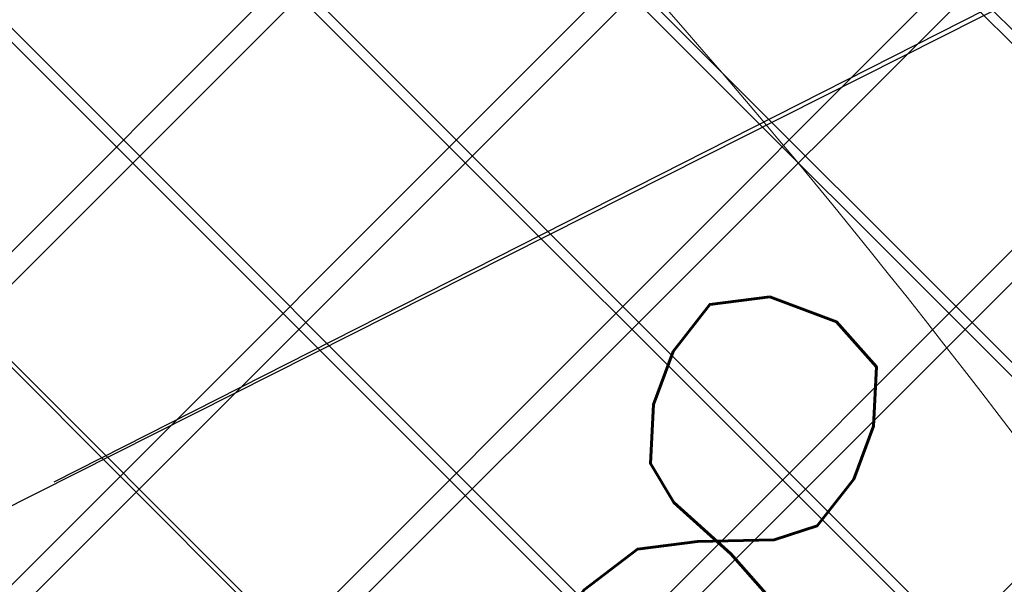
# Model space of a CAD drawing. Header units: metres. Extents: x 7472034 to 8439876, y 5890181 to 5961460.
# Tile 101 of 202: x 8439505.666 to 8439506.993, y 5890384.31 to 5890385.071. Entities that reach past the tile are written whole.
import ezdxf
from ezdxf import colors
from ezdxf.entities.mleader import LeaderData, LeaderLine
from ezdxf.math import Vec2, Vec3

# ---------------------------------------------------------------- set-up
doc = ezdxf.new("R2010")
doc.units = ezdxf.units.M
doc.header["$MEASUREMENT"] = 0
doc.linetypes.add('$0$L218_500', pattern=[1, 0.5, -0.5])
doc.linetypes.add('DASHED', pattern=[19.049999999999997, 12.7, -6.349999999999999])
doc.layers.get('0').update_dxf_attribs({"linetype": 'CONTINUOUS', "lineweight": 5})
doc.layers.get('Defpoints').update_dxf_attribs({"linetype": 'CONTINUOUS'})
for name, color, linetype, lineweight in [('### Krawężnik', 6, 'CONTINUOUS', 35), ('_a_widok', 7, 'CONTINUOUS', 5), ('_IS.KD.opis.2', 7, 'CONTINUOUS', 18), ('E_Kable_ziemia2', 10, 'DASHED', 35), ('KOLOR-OBIEKT', 21, 'CONTINUOUS', 13), ('ZAG-obrys 018 wymiary', 7, 'CONTINUOUS', 18), ('ZAG-OPIS_020', 7, 'CONTINUOUS', 25)]:
    doc.layers.add(name, color=color, linetype=linetype, lineweight=lineweight)
doc.layers.add('100_rzut_wym_wew', color=7, linetype='CONTINUOUS')
doc.layers.add('_IS.BLOK.KD.doziemne', color=7, linetype='CONTINUOUS')
doc.layers.add('_IS_NO', color=11, linetype='CONTINUOUS', lineweight=20, plot=False)
doc.styles.add('DIM', font='simplex.shx', dxfattribs={"width": 0.8})
doc.styles.add('RS', font='Romans.shx', dxfattribs={"width": 0.7})
doc.dimstyles.new('DIM-WEW_500', dxfattribs={"dimscale": 5, "dimtxt": 18, "dimasz": 10, "dimexe": 4, "dimexo": 8, "dimgap": 5, "dimtad": 1, "dimlfac": 0.01, "dimzin": 9, "dimdsep": 46, "dimtxsty": 'DIM', "dimblk": 'ARCHTICK', "dimcen": 5, "dimclrt": 112, "dimadec": 4, "dimazin": 2, "dimtfac": 4, "dimtmove": 0, "dimatfit": 3, "dimldrblk": 'ARCHTICK', "dimfxl": 0, "dimtolj": 1, "dimlwd": 13, "dimarcsym": 0})
pattern_1 = [(45, (967499.202946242, -71042.94610979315), (-0.2245064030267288, 0.2245064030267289), []), (135, (967499.202946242, -71042.94610979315), (-0.2245064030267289, -0.2245064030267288), [])]
pattern_2 = [(45, (967499.2092647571, -71042.97165620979), (-0.2245064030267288, 0.2245064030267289), []), (135, (967499.2092647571, -71042.97165620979), (-0.2245064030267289, -0.2245064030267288), [])]

# ---------------------------------------------------------------- blocks, each defined once
blk = doc.blocks.new('_Oblique')
at = {"color": 0, "linetype": 'ByBlock', "lineweight": -2}
blk.add_line((-0.5, -0.5), (0.5, 0.5), dxfattribs=at)
blk = doc.blocks.new('*D80')
at = {"layer": 'Defpoints', "color": 0, "linetype": 'Continuous', "lineweight": 60}
for p in [(8439499.288762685, 5890395.196211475), (8439510.439764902, 5890383.669162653), (8439506.139698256, 5890381.515762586)]:
    blk.add_point(p, dxfattribs=at)
at = {"layer": 'ZAG-obrys 018 wymiary', "color": 0, "linetype": 'Continuous', "lineweight": -2}
for p, q in [((8439500.004080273, 5890395.554430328), (8439503.946488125, 5890397.528720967)), ((8439506.855015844, 5890381.87398144), (8439510.797423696, 5890383.84827208))]:
    blk.add_line(p, q, dxfattribs=at)
at = {"layer": 'ZAG-obrys 018 wymiary', "color": 0, "linetype": 'Continuous', "lineweight": 13}
blk.add_line((8439503.588829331, 5890397.349611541), (8439510.439764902, 5890383.669162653), dxfattribs=at)
at = {"layer": 'ZAG-obrys 018 wymiary', "color": 0, "linetype": 'Continuous', "lineweight": 13, "xscale": 0.3, "yscale": 0.3, "zscale": 0.3}
for p, rotation in [((8439503.588829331, 5890397.349611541), 116.6009277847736), ((8439510.439764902, 5890383.669162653), 296.6009277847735)]:
    blk.add_blockref('_Oblique', p, dxfattribs=dict(at, rotation=rotation))
at = {"layer": 'ZAG-obrys 018 wymiary', "color": 112, "linetype": 'Continuous', "lineweight": 25, "insert": (8439508.246278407, 5890389.389239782), "char_height": 0.8, "attachment_point": 5, "rotation": 296.6009277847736, "style": 'RS'}
blk.add_mtext('\\A1;15.3', dxfattribs=at)
blk = doc.blocks.new('_ArchTick')
at = {"layer": '100_rzut_wym_wew', "color": 0, "linetype": 'Continuous', "const_width": 0.15}
blk.add_lwpolyline([(-0.5, -0.5), (0.5, 0.5)], dxfattribs=at)
blk = doc.blocks.new('*D59')
at = {"layer": 'Defpoints', "color": 0, "linetype": 'Continuous', "lineweight": 60}
for p in [(8439508.173960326, 5890385.686672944), (8439501.841134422, 5890384.283939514), (8439502.562436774, 5890382.854691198)]:
    blk.add_point(p, dxfattribs=at)
at = {"layer": 'ZAG-obrys 018 wymiary', "color": 0, "linetype": 'Continuous', "lineweight": -2}
for p, q in [((8439502.988895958, 5890384.863183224), (8439507.809758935, 5890387.296140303)), ((8439503.710198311, 5890383.433934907), (8439508.531061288, 5890385.866891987))]:
    blk.add_line(p, q, dxfattribs=at)
at = {"layer": 'ZAG-obrys 018 wymiary', "color": 0, "linetype": 'Continuous', "lineweight": 13}
blk.add_line((8439507.452657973, 5890387.11592126), (8439508.173960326, 5890385.686672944), dxfattribs=at)
at = {"layer": 'ZAG-obrys 018 wymiary', "color": 0, "linetype": 'Continuous', "lineweight": 13, "xscale": 0.3, "yscale": 0.3, "zscale": 0.3}
for p, rotation in [((8439507.452657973, 5890387.11592126), 116.7788232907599), ((8439508.173960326, 5890385.686672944), 296.7788232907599)]:
    blk.add_blockref('_Oblique', p, dxfattribs=dict(at, rotation=rotation))
at = {"layer": 'ZAG-obrys 018 wymiary', "color": 112, "linetype": 'Continuous', "lineweight": 25, "insert": (8439508.348960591, 5890386.671625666), "char_height": 0.8, "attachment_point": 5, "rotation": 296.7788232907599, "style": 'RS'}
blk.add_mtext('\\A1;1.6', dxfattribs=at)
blk = doc.blocks.new('*D99')
at = {"layer": 'Defpoints', "color": 0, "linetype": 'Continuous', "lineweight": 60}
for p in [(8439504.999161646, 5890384.086148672), (8439509.435183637, 5890383.200584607), (8439506.264456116, 5890381.592035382)]:
    blk.add_point(p, dxfattribs=at)
at = {"layer": 'ZAG-obrys 018 wymiary', "color": 0, "linetype": 'Continuous', "lineweight": -2}
for p, q in [((8439505.712604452, 5890384.448087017), (8439508.52661057, 5890385.875667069)), ((8439506.977898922, 5890381.953973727), (8439509.791905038, 5890383.381553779))]:
    blk.add_line(p, q, dxfattribs=at)
at = {"layer": 'ZAG-obrys 018 wymiary', "color": 0, "linetype": 'Continuous', "lineweight": 13}
blk.add_line((8439508.169889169, 5890385.694697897), (8439509.435183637, 5890383.200584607), dxfattribs=at)
at = {"layer": 'ZAG-obrys 018 wymiary', "color": 0, "linetype": 'Continuous', "lineweight": 13, "xscale": 0.3, "yscale": 0.3, "zscale": 0.3}
for p, rotation in [((8439508.169889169, 5890385.694697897), 116.8992432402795), ((8439509.435183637, 5890383.200584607), 296.8992432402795)]:
    blk.add_blockref('_Oblique', p, dxfattribs=dict(at, rotation=rotation))
at = {"layer": 'ZAG-obrys 018 wymiary', "color": 112, "linetype": 'Continuous', "lineweight": 25, "insert": (8439509.337618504, 5890384.71909501), "char_height": 0.8, "attachment_point": 5, "rotation": 296.8992432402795, "style": 'RS'}
blk.add_mtext('\\A1;2.8', dxfattribs=at)
blk = doc.blocks.new('Elektryk_v3')
at = {"layer": 'E_Kable_ziemia2', "ltscale": 0.1}
blk.add_lwpolyline([(8.019747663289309, -62.25693038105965), (-5.744095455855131, -72.23413024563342), (-7.398126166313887, -70.49775481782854)], dxfattribs=at)
blk = doc.blocks.new('*D129')
at = {"layer": 'Defpoints', "color": 0, "linetype": 'Continuous', "lineweight": 60}
for p in [(8439504.056658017, 5890384.681464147, -3.95506969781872e-07), (8439511.551133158, 5890381.882859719), (8439511.527139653, 5890381.818606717)]:
    blk.add_point(p, dxfattribs=at)
at = {"layer": 'ZAG-obrys 018 wymiary', "color": 0, "linetype": 'Continuous', "lineweight": -2}
for p, q in [((8439504.03266451, 5890384.617211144), (8439503.892733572, 5890384.242485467)), ((8439511.527139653, 5890381.818606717), (8439511.387208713, 5890381.44388104))]:
    blk.add_line(p, q, dxfattribs=at)
at = {"layer": 'ZAG-obrys 018 wymiary', "color": 0, "linetype": 'Continuous', "lineweight": 13}
blk.add_line((8439504.03266451, 5890384.617211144), (8439511.527139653, 5890381.818606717), dxfattribs=at)
at = {"layer": 'ZAG-obrys 018 wymiary', "color": 0, "linetype": 'Continuous', "lineweight": 13, "xscale": 0.3, "yscale": 0.3, "zscale": 0.3}
for p, rotation in [((8439504.03266451, 5890384.617211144), 159.523244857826), ((8439511.527139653, 5890381.818606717), 339.523244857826)]:
    blk.add_blockref('_Oblique', p, dxfattribs=dict(at, rotation=rotation))
at = {"layer": 'ZAG-obrys 018 wymiary', "color": 112, "linetype": 'Continuous', "lineweight": 25, "insert": (8439506.582002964, 5890384.30569974), "char_height": 0.8, "attachment_point": 5, "rotation": 339.523244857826, "style": 'RS'}
blk.add_mtext('\\A1;8', dxfattribs=at)
blk = doc.blocks.new('*D147')
at = {"layer": 'Defpoints', "color": 0, "linetype": 'Continuous', "lineweight": 60}
for p in [(8439518.474641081, 5890392.018161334, 2.493151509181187e-06), (8439518.617921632, 5890391.73269587), (8439504.104791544, 5890384.805660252)]:
    blk.add_point(p, dxfattribs=at)
at = {"layer": 'ZAG-obrys 018 wymiary', "color": 0, "linetype": 'Continuous', "lineweight": 13}
blk.add_line((8439504.248072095, 5890384.520194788), (8439518.617921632, 5890391.73269587), dxfattribs=at)
at = {"layer": 'ZAG-obrys 018 wymiary', "color": 0, "linetype": 'Continuous', "lineweight": -2}
for p, q in [((8439518.617921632, 5890391.73269587), (8439518.797355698, 5890391.375199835)), ((8439504.248072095, 5890384.520194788), (8439504.427506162, 5890384.162698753))]:
    blk.add_line(p, q, dxfattribs=at)
at = {"layer": 'ZAG-obrys 018 wymiary', "color": 0, "linetype": 'Continuous', "lineweight": 13, "xscale": 0.3, "yscale": 0.3, "zscale": 0.3}
for p, rotation in [((8439518.617921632, 5890391.73269587), 26.65294594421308), ((8439504.248072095, 5890384.520194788), 206.6529459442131)]:
    blk.add_blockref('_Oblique', p, dxfattribs=dict(at, rotation=rotation))
at = {"layer": 'ZAG-obrys 018 wymiary', "color": 112, "linetype": 'Continuous', "lineweight": 25, "insert": (8439511.163845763, 5890388.662689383), "char_height": 0.8, "attachment_point": 5, "rotation": 26.652945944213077, "style": 'RS'}
blk.add_mtext('\\A1;16.1', dxfattribs=at)
blk = doc.blocks.new('A$C1D2679FE')
at = {"layer": 'KOLOR-OBIEKT', "lineweight": 9, "ltscale": 200}
h = blk.add_hatch(dxfattribs=at)
h.set_pattern_fill('ANSI37', color=253, scale=0.1, angle=16)
h.set_pattern_definition([(61, (-7471780.020262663, -5961378.212846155), (-0.2776917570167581, 0.153927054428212), []), (151, (-7471780.020262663, -5961378.212846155), (-0.153927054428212, -0.2776917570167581), [])])
edge = h.paths.add_edge_path()
edge.add_line((196.975401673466, 33.54016214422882), (192.3495923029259, 34.13512154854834))
edge.add_line((192.3495923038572, 34.13512154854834), (187.7176397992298, 34.7308710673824))
edge.add_line((187.7176398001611, 34.7308710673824), (178.5077782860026, 36.15998750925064))
edge.add_line((178.5077782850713, 36.15998750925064), (176.6601969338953, 36.5026140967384))
edge.add_arc((181.3685569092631, 38.18527459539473), 5.000000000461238, 199.6657310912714, 261.1796204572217)
edge.add_line((180.6018702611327, 33.24440507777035), (187.358021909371, 32.19603671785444))
edge.add_line((187.3580219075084, 32.19603671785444), (192.0230219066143, 31.59603671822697))
edge.add_line((192.0230219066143, 31.59603671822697), (196.6880219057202, 30.9960367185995))
edge.add_line((196.6880219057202, 30.9960367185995), (201.9780219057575, 30.48103671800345))
edge.add_line((201.9780219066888, 30.48103671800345), (207.2680219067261, 29.96603671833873))
edge.add_line((207.2680219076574, 29.96603671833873), (216.468021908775, 29.35603671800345))
edge.add_line((216.4680219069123, 29.35603671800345), (221.8830219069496, 29.11103671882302))
edge.add_line((221.8830219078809, 29.11103671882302), (227.2980219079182, 28.86603671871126))
edge.add_line((227.2980219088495, 28.86603671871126), (233.718021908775, 28.60103671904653))
edge.add_line((233.7180219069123, 28.60103671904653), (240.1380219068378, 28.33603671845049))
edge.add_line((240.1380219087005, 28.33603671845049), (245.3280219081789, 28.076036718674))
edge.add_line((245.3280219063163, 28.076036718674), (246.1380219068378, 28.00603671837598))
edge.add_line((246.1380219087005, 28.00603671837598), (248.4280219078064, 27.98603671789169))
edge.add_line((248.4280219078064, 27.98603671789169), (251.4080219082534, 28.33603671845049))
edge.add_line((251.4080219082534, 28.33603671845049), (255.3380219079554, 29.13603671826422))
edge.add_line((255.3380219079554, 29.13603671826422), (258.1480219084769, 30.35603671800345))
edge.add_line((258.1480219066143, 30.35603671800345), (260.6280219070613, 32.076036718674))
edge.add_line((260.6280219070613, 32.076036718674), (262.7080219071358, 34.29603671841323))
edge.add_line((262.7080219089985, 34.29603671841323), (264.3880219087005, 36.826036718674))
edge.add_line((264.3880219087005, 36.826036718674), (265.608021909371, 39.59603671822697))
edge.add_line((265.6080219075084, 39.59603671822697), (266.4080219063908, 42.53603671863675))
edge.add_line((266.4080219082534, 42.53603671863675), (266.6380219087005, 45.60603671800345))
edge.add_line((266.6380219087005, 45.60603671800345), (266.3380219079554, 48.59603671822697))
edge.add_line((266.3380219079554, 48.59603671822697), (265.628021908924, 51.53603671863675))
edge.add_line((265.6280219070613, 51.53603671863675), (264.5280219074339, 54.28603671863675))
edge.add_line((264.5280219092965, 54.28603671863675), (263.3880219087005, 57.11603671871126))
edge.add_line((263.3880219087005, 57.11603671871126), (262.5430219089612, 59.47103671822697))
edge.add_line((262.5430219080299, 59.47103671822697), (261.6980219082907, 61.826036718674))
edge.add_line((261.6980219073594, 61.826036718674), (260.5980219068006, 65.15103671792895))
edge.add_line((260.5980219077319, 65.15103671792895), (259.4980219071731, 68.47603671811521))
edge.add_line((259.4980219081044, 68.47603671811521), (257.3916487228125, 67.77919145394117))
edge.add_line((257.3916487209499, 67.77919145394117), (258.1675714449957, 64.34697791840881))
edge.add_line((258.167571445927, 64.34697791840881), (259.2776264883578, 60.99158426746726))
edge.add_line((259.2776264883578, 60.99158426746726), (260.1334384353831, 58.60645156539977))
edge.add_line((260.1334384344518, 58.60645156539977), (260.9950570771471, 56.20513570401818))
edge.add_line((260.9950570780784, 56.20513570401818), (262.1522789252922, 53.33238322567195))
edge.add_line((262.1522789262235, 53.33238322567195), (263.1827648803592, 50.75616833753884))
edge.add_line((263.1827648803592, 50.75616833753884), (263.8083402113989, 48.16575780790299))
edge.add_line((263.8083402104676, 48.16575780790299), (264.0684198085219, 45.57363114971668))
edge.add_line((264.0684198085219, 45.57363114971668), (263.8734869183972, 42.97170083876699))
edge.add_line((263.8734869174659, 42.97170083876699), (263.1880731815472, 40.45280535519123))
edge.add_line((263.1880731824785, 40.45280535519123), (262.1337886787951, 38.05906103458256))
edge.add_line((262.1337886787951, 38.05906103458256), (260.6936748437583, 35.89031817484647))
edge.add_line((260.6936748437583, 35.89031817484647), (258.9457271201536, 34.02472012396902))
edge.add_line((258.9457271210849, 34.02472012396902), (256.8967191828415, 32.60363397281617))
edge.add_line((256.8967191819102, 32.60363397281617), (254.5645412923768, 31.59108698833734))
edge.add_line((254.5645412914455, 31.59108698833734), (251.0026761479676, 30.86602538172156))
edge.add_line((251.0026761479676, 30.86602538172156), (248.2893446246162, 30.54734550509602))
edge.add_line((248.2893446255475, 30.54734550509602), (246.2595893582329, 30.56507262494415))
edge.add_line((246.2595893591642, 30.56507262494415), (245.5023283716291, 30.63051493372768))
edge.add_line((245.5023283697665, 30.63051493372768), (240.2548571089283, 30.89339403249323))
edge.add_line((240.2548571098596, 30.89339403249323), (233.8236017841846, 31.1588586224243))
edge.add_line((233.8236017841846, 31.1588586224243), (227.4086662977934, 31.42364957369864))
edge.add_line((227.4086662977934, 31.42364957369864), (221.9987299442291, 31.66842047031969))
edge.add_line((221.9987299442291, 31.66842047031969), (217.4544723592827, 31.90290945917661))
edge.add_line((217.4544723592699, 31.90290945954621), (217.0910134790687, 31.92589690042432))
edge.add_line((217.0910134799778, 31.92589689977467), (214.8768218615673, 32.06593639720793))
edge.add_line((214.876821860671, 32.06593639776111), (207.0033997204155, 32.56390146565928))
edge.add_line((207.0033997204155, 32.56390146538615), (202.2260741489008, 33.02899081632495))
edge.add_line((202.2260741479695, 33.02899081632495), (196.975401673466, 33.54016214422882))
blk = doc.blocks.new('A$C2C426404')
at = {"layer": '_IS_NO', "ltscale": 0.1}
for points, knots in [([(81.48853297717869, 15.975331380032), (78.87586907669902, 16.84686399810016), (76.26450027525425, 17.78992713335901), (72.03847445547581, 21.67736706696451), (65.0990158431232, 30.09408769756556), (58.79946133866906, 33.34467344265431), (58.26247850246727, 34.11525447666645)], [0, 0, 0, 0, 1.278992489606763, 7.78914044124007, 15.74750070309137, 27.64022902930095, 27.64022902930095, 27.64022902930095, 27.64022902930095]), ([(55.69703794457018, 26.44192530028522, 8.07171421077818e-08), (60.47702913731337, 24.37489471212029, 4.118097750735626e-07), (65.41527824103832, 21.38608461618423, 8.932878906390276e-07), (68.42167646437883, 18.98607052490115, -1.681326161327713e-07), (71.60992970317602, 12.73766223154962), (75.29265419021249, 11.98629271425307, 1.662301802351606e-08), (79.75433884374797, 11.20084950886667)], [13.0881689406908, 13.0881689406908, 13.0881689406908, 13.0881689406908, 21.71831455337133, 28.5577747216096, 34.1003045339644, 40.71973107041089, 40.71973107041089, 40.71973107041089, 40.71973107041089]), ([(27.67626924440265, 23.09287754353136, 1.829566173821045e-06), (31.68315875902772, 23.09132452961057, 2.263426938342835e-06), (38.09081487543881, 23.52010669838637, 2.956097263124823e-06), (46.0190905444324, 20.44823641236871), (52.02710655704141, 18.01596992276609, 1.18983141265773e-07), (57.48081744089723, 14.61059598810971, 3.880691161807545e-08), (63.15046560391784, 12.16836789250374), (64.01579423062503, 9.527138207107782), (68.70553139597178, 8.717305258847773), (72.93792583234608, 7.781059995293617)], [0, 0, 0, 0, 11.95042031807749, 19.07916594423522, 25.47980302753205, 30.85202744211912, 32.94528240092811, 39.66304915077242, 46.67346183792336, 46.67346183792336, 46.67346183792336, 46.67346183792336])]:
    blk.add_open_spline(points, degree=3, knots=knots, dxfattribs=at)
at = {"layer": '_IS_NO'}
for points, knots in [([(50.6228041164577, 30.56321178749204, 1.829566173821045e-06), (53.11749188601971, 30.21319374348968), (56.38514522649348, 30.67444155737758), (60.99540497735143, 30.04553546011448), (68.19327101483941, 22.54355850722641, -2.469325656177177e-08), (70.8769634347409, 19.46133922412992, 5.150448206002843e-09), (74.71212187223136, 14.31917844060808, -1.219795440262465e-09), (78.88802252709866, 13.86142715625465), (82.75564656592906, 12.70757211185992)], [0, 0, 0, 0, 7.578698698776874, 9.67195365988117, 16.27655537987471, 24.33370670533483, 30.35915105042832, 36.79354326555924, 36.79354326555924, 36.79354326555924, 36.79354326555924]), ([(22.24795573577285, 20.37028996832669, 1.829566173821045e-06), (26.42848519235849, 20.36833205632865, 2.595275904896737e-06), (34.77398029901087, 19.71811303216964, 3.653563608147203e-06), (38.92662956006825, 20.04217899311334, -5.197057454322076e-07), (43.77274004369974, 17.83557516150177, 1.833094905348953e-07), (51.08127841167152, 15.06439746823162, -1.538063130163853e-07), (58.09044384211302, 9.696452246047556, 2.324577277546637e-08), (65.34780037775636, 7.091900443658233, 5.796258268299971e-09), (69.6463277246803, 6.131249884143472)], [0, 0, 0, 0, 12.09868180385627, 16.72159260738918, 20.95800891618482, 26.67839108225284, 41.1845399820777, 48.39980958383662, 48.39980958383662, 48.39980958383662, 48.39980958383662])]:
    blk.add_open_spline(points, degree=3, knots=knots, dxfattribs=at)
blk = doc.blocks.new('JPII.KD_aktualizacja rzędnych_20.12.2024')
at = {"layer": '_IS.KD.opis.2', "color": 0}
ml = blk.add_multileader_mtext('Standard', dxfattribs=at)
ml.set_content('\\A1;{\\C134;W9\\H0.7x;\\C256;\\S134,20/133,40;}', style='RS')
ml.set_leader_properties()
ml.build(insert=Vec2(0, 0))
ml.multileader.update_dxf_attribs({"text_left_attachment_type": 2, "text_right_attachment_type": 2, "dogleg_length": 0.2, "arrow_head_size": 0.25})
ctx = ml.context
ctx.base_point, ctx.char_height, ctx.arrow_head_size, ctx.landing_gap_size, ctx.plane_origin = Vec3(8438644.432741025, 5890682.333537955), 0.75, 0.25, 0.3, Vec3(8438599.552965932, 5890660.857579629)
ctx.left_attachment, ctx.right_attachment, ctx.text_align_type = 2, 2, 1
notes = []
notes.append((ctx, [(1, (1, 1, 0), (8438648.050241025, 5890682.333537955), (-1, 0), 0.2, [(3, [(8438648.60029708, 5890678.701948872)], 0, [])])]))
ctx.mtext.insert, ctx.mtext.width, ctx.mtext.defined_height, ctx.mtext.alignment, ctx.mtext.flow_direction = Vec3(8438646.141491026, 5890683.046037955), 5.636513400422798, 1.586986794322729, 2, 5
ml = blk.add_multileader_mtext('Standard', dxfattribs=at)
ml.set_content('\\A1;{\\H0.7x;\\C256;\\S132,41/;}', style='RS')
ml.set_leader_properties()
ml.build(insert=Vec2(0, 0))
ml.multileader.update_dxf_attribs({"text_left_attachment_type": 2, "text_right_attachment_type": 2, "dogleg_length": 0.2, "arrow_head_size": 0.25})
ctx = ml.context
ctx.base_point, ctx.char_height, ctx.arrow_head_size, ctx.landing_gap_size, ctx.plane_origin = Vec3(8438649.3536759, 5890682.126627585, 3.692561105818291e-07), 0.75, 0.25, 0.3, Vec3(8438606.654774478, 5890663.838757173, 3.692561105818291e-07)
ctx.left_attachment, ctx.right_attachment, ctx.text_align_type = 2, 2, 1
notes.append((ctx, [(1, (1, 1, 0), (8438651.816175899, 5890682.126627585, 3.692561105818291e-07), (-1, 0), 0.2, [(0, [(8438653.638272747, 5890680.255693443, 3.692561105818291e-07)], 0, [])])]))
ctx.mtext.insert, ctx.mtext.width, ctx.mtext.alignment, ctx.mtext.flow_direction = Vec3(8438650.484925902, 5890682.526627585, 3.692561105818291e-07), 9.34447490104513, 2, 5
ml = blk.add_multileader_mtext('Standard', dxfattribs=at)
ml.set_content('\\A1;{\\H0.7x;\\C256;\\S133,12/;}', style='RS')
ml.set_leader_properties()
ml.build(insert=Vec2(0, 0))
ml.multileader.update_dxf_attribs({"text_left_attachment_type": 2, "text_right_attachment_type": 2, "dogleg_length": 0.2, "arrow_head_size": 0.25})
ctx = ml.context
ctx.base_point, ctx.char_height, ctx.arrow_head_size, ctx.landing_gap_size, ctx.plane_origin = Vec3(8438649.749497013, 5890680.791393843, 3.692561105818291e-07), 0.75, 0.25, 0.3, Vec3(8438607.155595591, 5890662.503523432, 3.692561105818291e-07)
ctx.left_attachment, ctx.right_attachment, ctx.text_align_type = 2, 2, 1
notes.append((ctx, [(1, (1, 1, 0), (8438652.316997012, 5890680.791393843, 3.692561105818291e-07), (-1, 0), 0.2, [(0, [(8438653.380669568, 5890679.705997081, 3.692561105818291e-07)], 0, [])])]))
ctx.mtext.insert, ctx.mtext.width, ctx.mtext.alignment, ctx.mtext.flow_direction = Vec3(8438650.933247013, 5890681.191393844, 3.692561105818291e-07), 9.34447490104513, 2, 5
for ctx, leaders in notes:
    for number, flags, end, landing, length, lines in leaders:
        leader = LeaderData()
        leader.index, (leader.has_last_leader_line, leader.has_dogleg_vector, leader.attachment_direction) = number, flags
        leader.last_leader_point, leader.dogleg_vector, leader.dogleg_length = Vec3(end), Vec3(landing), length
        for number, points, colour, breaks in lines:
            line = LeaderLine()
            line.index, line.vertices, line.color, line.breaks = number, Vec3.list(points), colors.encode_raw_color(colour), breaks
            leader.lines.append(line)
        ctx.leaders.append(leader)

msp = doc.modelspace()

# ---------------------------------------------------------------- hatches: boundary and pattern name
at = {"layer": 'KOLOR-OBIEKT', "lineweight": 9}
h = msp.add_hatch(dxfattribs=at)
h.set_pattern_fill('ANSI37', color=73, scale=0.1)
h.set_pattern_definition(pattern_2)
edge = h.paths.add_edge_path()
edge.add_arc((8439443.60123986, 5890379.17988472), 6.652831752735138, 296.7043321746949, 335.0331150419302)
edge.add_arc((8439476.194075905, 5890367.917634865), 27.87464989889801, 155.1393615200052, 162.3446315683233, ccw=False)
edge.add_arc((8439457.399943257, 5890376.211109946), 7.345078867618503, 127.98309878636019, 152.2023641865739, ccw=False)
edge.add_arc((8439457.741930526, 5890376.488713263), 7.349948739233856, 107.1989600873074, 131.4182254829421, ccw=False)
edge.add_line((8439455.568618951, 5890383.509999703), (8439473.898437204, 5890392.710084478))
edge.add_arc((8439481.742870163, 5890376.384611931), 18.11232128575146, 99.26977735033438, 115.6644084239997, ccw=False)
edge.add_line((8439478.825278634, 5890394.260401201), (8439481.377171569, 5890394.321440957))
edge.add_arc((8439482.909595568, 5890377.390082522), 17.00056533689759, 88.22393661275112, 95.17163768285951, ccw=False)
edge.add_arc((8439482.561499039, 5890405.235869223), 10.88860248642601, 274.6092070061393, 298.9976789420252)
edge.add_arc((8443006.923870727, 5883371.657126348), 7856.29059094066, 116.59181359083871, 116.61107962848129, ccw=False)
edge.add_arc((8439465.895823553, 5890431.340313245), 42.15757971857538, 305.2087751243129, 306.7865132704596)
edge.add_arc((8439488.80074795, 5890400.283338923), 3.577668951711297, 310.8590814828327, 340.7280968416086)
edge.add_line((8439492.177934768, 5890399.102523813), (8439493.275267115, 5890403.980640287))
edge.add_line((8439493.275267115, 5890403.980640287), (8439502.266345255, 5890408.28072203))
edge.add_line((8439502.266345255, 5890408.28072203), (8439504.844191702, 5890407.694009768))
edge.add_line((8439504.844191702, 5890407.694009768), (8439506.125281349, 5890405.329609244))
edge.add_arc((8439507.019670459, 5890405.776898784), 0.9999999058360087, 206.5699188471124, 283.6833393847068)
edge.add_line((8439507.256226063, 5890404.805280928), (8439511.624560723, 5890406.970734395))
edge.add_line((8439511.624560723, 5890406.970734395), (8439511.39896348, 5890407.420225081))
edge.add_line((8439511.39896348, 5890407.420225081), (8439510.561982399, 5890407.017405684))
edge.add_line((8439510.561982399, 5890407.017405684), (8439509.330427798, 5890409.481424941))
edge.add_line((8439509.330427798, 5890409.481424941), (8439512.635426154, 5890411.138401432))
edge.add_line((8439512.635426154, 5890411.138401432), (8439512.638568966, 5890411.136467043))
edge.add_line((8439512.638568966, 5890411.136467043), (8439515.998443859, 5890412.829496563))
edge.add_line((8439515.998443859, 5890412.829496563), (8439517.239018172, 5890410.325621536))
edge.add_line((8439517.239018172, 5890410.325621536), (8439513.919446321, 5890408.633274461))
edge.add_line((8439513.919446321, 5890408.633274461), (8439514.091312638, 5890408.235941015))
edge.add_line((8439514.091312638, 5890408.235941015), (8439518.839102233, 5890410.604261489))
edge.add_line((8439518.839102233, 5890410.604261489), (8439518.585943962, 5890412.843737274))
edge.add_line((8439518.585943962, 5890412.843737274), (8439518.274555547, 5890413.628049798))
edge.add_line((8439518.274555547, 5890413.628049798), (8439517.839658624, 5890414.494365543))
edge.add_line((8439517.839658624, 5890414.494365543), (8439524.310164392, 5890417.742607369))
edge.add_line((8439524.310164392, 5890417.742607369), (8439525.122207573, 5890416.124990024))
edge.add_line((8439525.122207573, 5890416.124990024), (8439526.840645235, 5890414.670893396))
edge.add_line((8439526.840645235, 5890414.670893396), (8439527.244697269, 5890414.489695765))
edge.add_arc((8439552.769967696, 5890317.570311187), 100.2242811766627, 102.79246926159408, 104.75471345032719, ccw=False)
edge.add_arc((8439529.321881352, 5890420.105147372), 4.960037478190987, 284.6730648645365, 320.3902958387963)
edge.add_arc((8435016.013859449, 5889290.11735932), 4655.555010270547, 14.00691021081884, 14.04831962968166)
edge.add_line((8439532.327549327, 5890420.207226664), (8439525.877549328, 5890423.127226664))
edge.add_line((8439525.877549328, 5890423.127226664), (8439431.028022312, 5890376.803268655))
edge.add_line((8439431.028022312, 5890376.803268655), (8439435.479127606, 5890375.417226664))
edge.add_line((8439435.479127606, 5890375.417226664), (8439446.590932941, 5890373.236661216))
edge = h.paths.add_edge_path()
edge.add_arc((8439530.228804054, 5890405.916425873), 3.001836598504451, 99.44813666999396, 208.2631515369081)
edge.add_line((8439527.5848402, 5890404.494990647), (8439533.209264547, 5890393.206690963))
edge.add_line((8439533.209264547, 5890393.206690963), (8439519.17443581, 5890386.185049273))
edge.add_line((8439519.17443581, 5890386.185049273), (8439523.57812012, 5890377.411604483))
edge.add_line((8439523.57812012, 5890377.411604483), (8439517.455507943, 5890374.324033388))
edge.add_line((8439517.455507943, 5890374.324033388), (8439517.445860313, 5890374.319191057))
edge.add_line((8439517.445860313, 5890374.319191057), (8439517.33905848, 5890374.265585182))
edge.add_line((8439517.33905848, 5890374.265585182), (8439516.815779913, 5890375.308140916))
edge.add_line((8439516.815779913, 5890375.308140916), (8439511.370501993, 5890372.574998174))
edge.add_line((8439511.370501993, 5890372.574998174), (8439511.888417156, 5890371.529804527))
edge.add_line((8439511.888417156, 5890371.529804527), (8439506.425671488, 5890368.787948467))
edge.add_line((8439506.425671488, 5890368.787948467), (8439505.890341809, 5890369.841556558))
edge.add_line((8439505.890341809, 5890369.841556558), (8439505.8884594, 5890369.869391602))
edge.add_line((8439505.8884594, 5890369.869391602), (8439500.283276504, 5890366.97762632))
edge.add_line((8439500.283276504, 5890366.97762632), (8439519.478066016, 5890366.160130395))
edge.add_line((8439519.478066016, 5890366.160130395), (8439542.767549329, 5890378.417226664))
edge.add_line((8439542.767549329, 5890378.417226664), (8439538.675788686, 5890394.802262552))
edge.add_line((8439538.675788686, 5890394.802262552), (8439537.066416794, 5890401.238139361))
edge.add_line((8439537.066416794, 5890401.238139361), (8439535.557306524, 5890407.69906358))
edge.add_arc((8439531.145391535, 5890400.872499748), 8.128158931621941, 57.12596579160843, 99.98506404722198)
edge = h.paths.add_edge_path()
edge.add_line((8439470.194509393, 5890384.137651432), (8439461.355169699, 5890379.697090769))
edge.add_line((8439461.355169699, 5890379.697090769), (8439460.080861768, 5890379.068371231))
edge.add_line((8439460.080861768, 5890379.068371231), (8439457.869254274, 5890377.642639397))
edge.add_arc((8439460.609507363, 5890373.444653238), 5.013190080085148, 123.1346622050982, 204.022759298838)
edge.add_line((8439456.030540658, 5890371.403786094), (8439459.447549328, 5890370.707226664))
edge.add_line((8439459.447549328, 5890370.707226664), (8439480.497107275, 5890367.736747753))
edge.add_line((8439480.497107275, 5890367.736747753), (8439497.963342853, 5890367.082590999))
edge.add_line((8439497.963342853, 5890367.082590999), (8439496.62020549, 5890369.722641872))
edge.add_line((8439496.62020549, 5890369.722641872), (8439494.91788047, 5890373.087302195))
edge.add_arc((8439489.468037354, 5890366.363615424), 8.654984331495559, 50.97371617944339, 58.22889977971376)
edge.add_line((8439494.025120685, 5890373.721722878), (8439490.036071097, 5890376.575637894))
edge.add_line((8439490.036071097, 5890376.575637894), (8439489.954459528, 5890375.592465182))
edge.add_line((8439489.954459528, 5890375.592465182), (8439490.917133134, 5890375.538648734))
edge.add_line((8439490.917133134, 5890375.538648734), (8439490.678913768, 5890371.956837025))
edge.add_line((8439490.678913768, 5890371.956837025), (8439482.55041443, 5890372.440399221))
edge.add_line((8439482.55041443, 5890372.440399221), (8439482.851718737, 5890376.020734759))
edge.add_line((8439482.851718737, 5890376.020734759), (8439487.354100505, 5890375.749064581))
edge.add_line((8439487.354100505, 5890375.749064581), (8439487.521080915, 5890378.34061919))
edge.add_line((8439487.521080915, 5890378.34061919), (8439481.803471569, 5890382.401025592))
edge.add_arc((8439487.942466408, 5890392.088814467), 11.46911116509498, 231.6002274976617, 237.6382272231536, ccw=False)
edge.add_line((8439480.818489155, 5890383.100518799), (8439480.351152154, 5890383.41057529))
edge.add_line((8439480.351152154, 5890383.41057529), (8439479.210044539, 5890382.939428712))
edge.add_line((8439479.210044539, 5890382.939428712), (8439480.412913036, 5890383.399613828))
edge.add_arc((8439474.682487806, 5890375.167564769), 10.03017472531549, 55.15777404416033, 116.5800473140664)
h.paths.add_polyline_path([(8439461.898919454, 5890370.792156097), (8439462.257176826, 5890373.552492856)], flags=16)
h = msp.add_hatch(dxfattribs=at)
h.set_pattern_fill('ANSI37', color=253, scale=0.1)
h.set_pattern_definition(pattern_2)
edge = h.paths.add_edge_path()
edge.add_arc((8439529.163071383, 5890420.279666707), 5.193757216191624, 276.50229096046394, 320.0240354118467, ccw=False)
edge.add_line((8439529.751227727, 5890415.119319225), (8439525.812744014, 5890414.153171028))
edge.add_line((8439525.812744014, 5890414.153171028), (8439519.208160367, 5890410.804184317))
edge.add_line((8439519.208160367, 5890410.804184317), (8439517.988028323, 5890410.126512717))
edge.add_line((8439517.988028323, 5890410.126512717), (8439514.091312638, 5890408.235941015))
edge.add_line((8439514.091312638, 5890408.235941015), (8439511.613697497, 5890406.992378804))
edge.add_line((8439511.613697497, 5890406.992378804), (8439509.258949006, 5890405.810485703))
edge.add_line((8439509.258949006, 5890405.810485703), (8439507.371756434, 5890404.83508177))
edge.add_arc((8439506.940777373, 5890405.737469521), 1.000023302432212, 206.5712342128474, 295.5290722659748, ccw=False)
edge.add_line((8439506.046377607, 5890405.290148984), (8439504.844186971, 5890407.693988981))
edge.add_line((8439504.844186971, 5890407.693988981), (8439502.261629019, 5890408.281795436))
edge.add_line((8439502.261629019, 5890408.281795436), (8439499.350132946, 5890407.011538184))
edge.add_line((8439499.350132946, 5890407.011538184), (8439493.30510976, 5890403.995621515))
edge.add_line((8439493.30510976, 5890403.995621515), (8439492.177918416, 5890399.102451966))
edge.add_arc((8439488.801253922, 5890400.282879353), 3.577047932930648, 293.05521913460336, 340.73119789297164, ccw=False)
edge.add_line((8439490.202090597, 5890396.991537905), (8439487.801423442, 5890395.78932472))
edge.add_arc((8439482.51122255, 5890404.317896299), 10.03607286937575, 278.1216072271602, 301.8109775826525, ccw=False)
edge.add_line((8439483.9290645, 5890394.382480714), (8439478.825278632, 5890394.260401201))
edge.add_arc((8439481.742870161, 5890376.384611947), 18.11232126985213, 99.26977735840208, 115.6644084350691)
edge.add_line((8439473.898437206, 5890392.710084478), (8439455.537130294, 5890383.494194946))
edge.add_arc((8439458.368862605, 5890375.380272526), 8.593860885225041, 109.2388197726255, 150.5606865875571)
edge.add_line((8439450.884668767, 5890379.604167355), (8439456.921008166, 5890377.849276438))
edge.add_line((8439456.921008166, 5890377.849276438), (8439458.055979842, 5890377.519316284))
edge.add_arc((8439462.056345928, 5890374.376166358), 5.087466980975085, 112.4172144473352, 141.842727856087, ccw=False)
edge.add_line((8439460.116249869, 5890379.079181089), (8439470.201913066, 5890384.141371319))
edge.add_arc((8439474.670732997, 5890375.058466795), 10.12272227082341, 52.60385305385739, 116.19734301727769, ccw=False)
edge.add_line((8439480.818489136, 5890383.100518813), (8439494.035062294, 5890373.735722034))
edge.add_arc((8439499.404929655, 5890380.165137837), 8.376924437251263, 230.1312663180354, 239.1071883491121)
edge.add_arc((8439492.046879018, 5890368.073539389), 5.778072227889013, 28.405105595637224, 58.05675779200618, ccw=False)
edge.add_line((8439497.129307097, 5890370.822183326), (8439498.920012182, 5890367.249241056))
edge.add_line((8439498.920012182, 5890367.249241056), (8439502.137476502, 5890368.864147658))
edge.add_line((8439502.137476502, 5890368.864147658), (8439500.881438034, 5890371.366619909))
edge.add_arc((8439501.41146424, 5890371.651481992), 0.6017260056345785, 32.69127385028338, 208.2557647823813, ccw=False)
edge.add_line((8439501.917872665, 5890371.97648152), (8439503.213570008, 5890369.395299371))
edge.add_line((8439503.213570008, 5890369.395299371), (8439521.788261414, 5890378.745992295))
edge.add_line((8439521.788261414, 5890378.745992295), (8439512.863585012, 5890396.520876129))
edge.add_arc((8439515.497668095, 5890397.863594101), 2.956566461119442, 115.92003145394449, 207.0101116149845, ccw=False)
edge.add_line((8439514.20530482, 5890400.522744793), (8439524.043376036, 5890405.489377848))
edge.add_line((8439524.043376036, 5890405.489377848), (8439526.586557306, 5890407.103247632))
edge.add_line((8439526.586557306, 5890407.103247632), (8439529.129738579, 5890408.717117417))
edge.add_arc((8439531.212438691, 5890401.016589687), 7.97720296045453, 58.08019787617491, 105.13424418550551, ccw=False)
edge.add_line((8439535.43023892, 5890407.787551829), (8439533.14312037, 5890416.942853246))
edge = h.paths.add_edge_path(flags=16)
edge.add_line((8439502.061371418, 5890393.458260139), (8439496.04637926, 5890390.43770596))
edge.add_arc((8439496.464019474, 5890389.751908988), 0.8029575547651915, 121.3407965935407, 301.694103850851)
edge.add_line((8439496.8858806, 5890389.068700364), (8439502.900872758, 5890392.089254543))
edge.add_arc((8439502.27990767, 5890392.650368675), 0.83692694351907, 317.898520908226, 465.1363795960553)
edge = h.paths.add_edge_path(flags=16)
edge.add_line((8439505.00109902, 5890384.089630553), (8439500.444638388, 5890381.798632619))
edge.add_arc((8439500.084983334, 5890382.51322949), 0.8000002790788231, 116.620304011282, 296.7160130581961, ccw=False)
edge.add_line((8439499.72652247, 5890383.228426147), (8439504.283989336, 5890385.517420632))
edge.add_arc((8439504.642916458, 5890384.80371257), 0.7988791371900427, -63.361719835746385, 116.69803695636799, ccw=False)
at = {"layer": 'KOLOR-OBIEKT', "lineweight": 9, "ltscale": 200}
h = msp.add_hatch(dxfattribs=at)
h.set_pattern_fill('ANSI37', color=231, scale=0.1)
h.set_pattern_definition(pattern_1)
edge = h.paths.add_edge_path()
edge.add_line((8439512.863585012, 5890396.520876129), (8439521.788261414, 5890378.745992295))
edge.add_line((8439521.788261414, 5890378.745992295), (8439503.213570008, 5890369.395299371))
edge.add_line((8439503.213570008, 5890369.395299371), (8439501.917872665, 5890371.97648152))
edge.add_arc((8439501.411425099, 5890371.65154851), 0.6017230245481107, 32.6839302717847, 208.2631083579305)
edge.add_line((8439500.881438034, 5890371.366619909), (8439502.137476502, 5890368.864147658))
edge.add_line((8439502.137476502, 5890368.864147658), (8439498.920012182, 5890367.249241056))
edge.add_line((8439498.920012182, 5890367.249241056), (8439497.129307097, 5890370.822183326))
edge.add_line((8439497.129307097, 5890370.822183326), (8439495.555644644, 5890372.655868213))
edge.add_line((8439495.555644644, 5890372.655868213), (8439494.901445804, 5890373.120452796))
edge.add_line((8439494.901445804, 5890373.120452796), (8439497.963342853, 5890367.082590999))
edge.add_line((8439497.963342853, 5890367.082590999), (8439500.283276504, 5890366.97762632))
edge.add_line((8439500.283276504, 5890366.97762632), (8439505.893878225, 5890369.872187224))
edge.add_line((8439505.893878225, 5890369.872187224), (8439506.425671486, 5890368.787948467))
edge.add_line((8439506.425671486, 5890368.787948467), (8439511.888417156, 5890371.529804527))
edge.add_line((8439511.888417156, 5890371.529804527), (8439511.370501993, 5890372.574998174))
edge.add_line((8439511.370501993, 5890372.574998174), (8439516.815852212, 5890375.308177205))
edge.add_line((8439516.815852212, 5890375.308177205), (8439517.338986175, 5890374.26554889))
edge.add_line((8439517.338986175, 5890374.26554889), (8439523.580028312, 5890377.407811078))
edge.add_line((8439523.580028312, 5890377.407811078), (8439519.172527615, 5890386.188842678))
edge.add_line((8439519.172527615, 5890386.188842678), (8439530.098737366, 5890391.695090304))
edge.add_line((8439530.098737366, 5890391.695090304), (8439523.347480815, 5890405.140094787))
edge.add_line((8439523.347480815, 5890405.140094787), (8439514.198986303, 5890400.548291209))
edge.add_arc((8439515.544616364, 5890397.867007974), 3.00000000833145, 116.6502652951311, 206.6609883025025)
h.paths.add_polyline_path([(8439514.64326723, 5890399.651613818), (8439522.901414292, 5890403.796535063), (8439528.750976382, 5890392.142141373), (8439520.49282829, 5890387.997219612)], flags=16)
at = {"layer": 'KOLOR-OBIEKT', "lineweight": 9}
h = msp.add_hatch(dxfattribs=at)
h.set_pattern_fill('ANSI37', color=250, scale=0.1)
h.set_pattern_definition(pattern_1)
h.paths.add_polyline_path([(8439501.732551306, 5890396.420965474), (8439492.791081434, 5890391.943192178), (8439499.642017, 5890378.262743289), (8439508.58348686, 5890382.740478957)])

# ---------------------------------------------------------------- block references
at = {"layer": '### Krawężnik', "color": 1, "linetype": 'Continuous', "lineweight": 60, "ltscale": 0.2}
msp.add_blockref('A$C1D2679FE', (8439279.223208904, 5890335.266736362), dxfattribs=at)
at = {"layer": '_a_widok', "color": 0, "linetype": 'Continuous', "lineweight": 60, "ltscale": 0.2}
msp.add_blockref('A$C2C426404', (8439438.733810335, 5890365.88383195), dxfattribs=at)
msp.add_blockref('A$C2C426404', (8439438.733810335, 5890365.88383195), dxfattribs=at)
at = {"layer": '_IS.BLOK.KD.doziemne', "linetype": '$0$L218_500'}
msp.add_blockref('JPII.KD_aktualizacja rzędnych_20.12.2024', (859.6212462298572, -295.8072097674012), dxfattribs=at)
at = {"layer": 'ZAG-OPIS_020', "lineweight": 25}
msp.add_blockref('Elektryk_v3', (8439509.580092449, 5890454.305613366), dxfattribs=at)

# ---------------------------------------------------------------- dimensions: what is measured, and where the dimension line sits
at = {"layer": 'ZAG-obrys 018 wymiary', "linetype": 'Continuous', "lineweight": 25}
for base, p1, p2, angle, picture, middle in [((8439510.439764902, 5890383.669162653), (8439499.288762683, 5890395.196211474), (8439506.139698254, 5890381.515762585), 296.6009277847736, '*D80', (8439507.709790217, 5890389.120575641)), ((8439511.527139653, 5890381.818606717), (8439504.056658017, 5890384.681464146, -3.95506969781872e-07), (8439511.551133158, 5890381.882859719), 339.52324485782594, '*D129', (8439506.372106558, 5890383.743611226))]:
    dim = msp.add_linear_dim(base=base, p1=p1, p2=p2, angle=angle, dimstyle='DIM-WEW_500', override={"dimscale": 0.1, "dimtxt": 8, "dimasz": 3, "dimgap": 2, "dimlfac": 1, "dimtxsty": 'RS', "dimblk1": 'Oblique', "dimblk2": 'Oblique', "dimsah": 1, "dimfxl": 50, "dimfxlon": 1}, dxfattribs=at)
    dim.commit()
    dim.dimension.update_dxf_attribs({"geometry": picture, "text_midpoint": middle, "dimtype": 161})
for p1, p2, distance, override, picture, middle in [((8439504.104791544, 5890384.805660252), (8439518.474641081, 5890392.018161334, 2.493151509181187e-06), -0.3194054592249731, {"dimscale": 0.1, "dimtxt": 8, "dimasz": 3, "dimgap": 2, "dimdec": 1, "dimlfac": 1, "dimtxsty": 'RS', "dimblk1": 'Oblique', "dimblk2": 'Oblique', "dimsah": 1, "dimfxl": 50, "dimfxlon": 1}, '*D147', (8439511.163845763, 5890388.662689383)), ((8439501.84113442, 5890384.283939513), (8439502.562436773, 5890382.854691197), 6.285643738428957, {"dimscale": 0.1, "dimtxt": 8, "dimasz": 3, "dimgap": 2, "dimlfac": 1, "dimtxsty": 'RS', "dimblk1": 'Oblique', "dimblk2": 'Oblique', "dimsah": 1, "dimfxl": 50, "dimfxlon": 1}, '*D59', (8439508.348960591, 5890386.671625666)), ((8439504.999161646, 5890384.086148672), (8439506.264456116, 5890381.592035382), 3.5554104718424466, {"dimscale": 0.1, "dimtxt": 8, "dimasz": 3, "dimgap": 2, "dimlfac": 1, "dimtxsty": 'RS', "dimblk1": 'Oblique', "dimblk2": 'Oblique', "dimsah": 1, "dimfxl": 50, "dimfxlon": 1}, '*D99', (8439509.337618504, 5890384.71909501))]:
    dim = msp.add_aligned_dim(p1=p1, p2=p2, distance=distance, dimstyle='DIM-WEW_500', override=override, dxfattribs=at)
    dim.commit()
    dim.dimension.update_dxf_attribs({"geometry": picture, "text_midpoint": middle})

doc.saveas('drawing.dxf')
